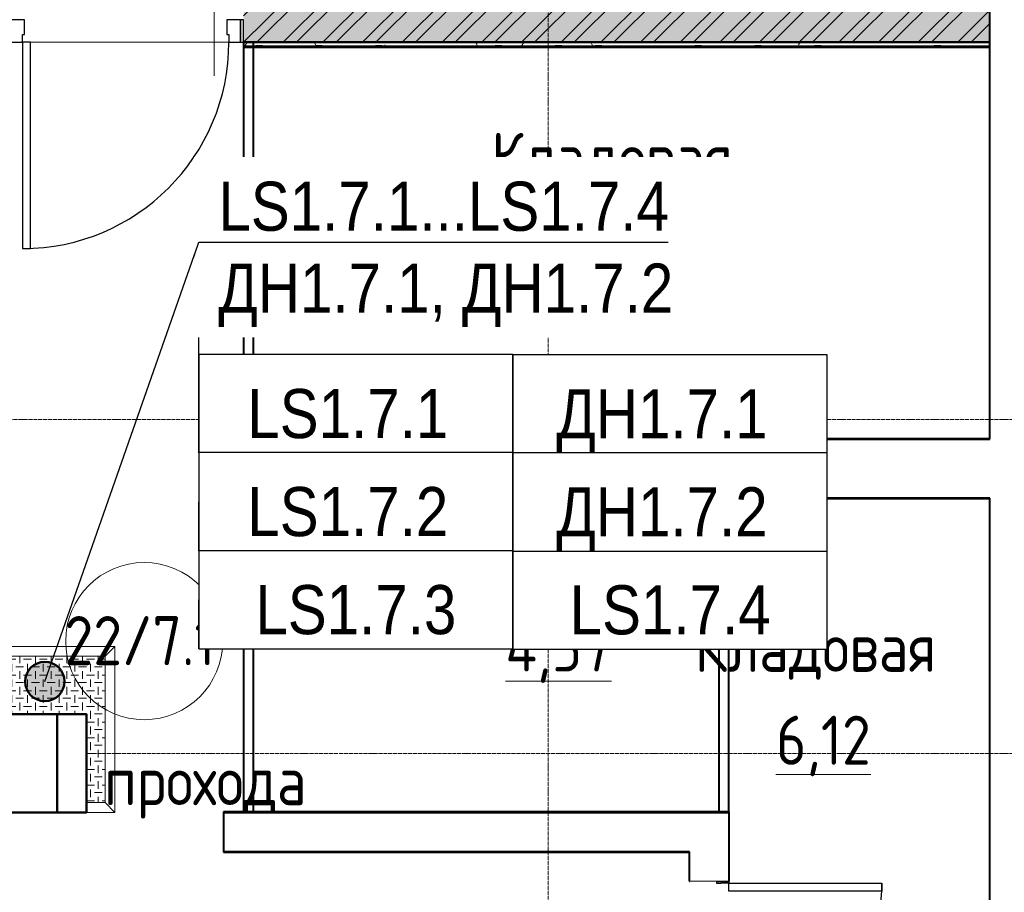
# Model space of a CAD drawing. Header units: millimetres. Extents: x -290 to 116110, y -2975 to 80225.
# Tile 189 of 247: x 56100 to 61113, y 56954 to 61396. Entities that reach past the tile are written whole.
import ezdxf
from ezdxf import colors
from ezdxf.entities.mleader import LeaderData, LeaderLine
from ezdxf.enums import TextEntityAlignment as Align
from ezdxf.math import Vec2, Vec3

# ---------------------------------------------------------------- set-up
doc = ezdxf.new("R2018")
doc.units = ezdxf.units.MM
doc.set_wipeout_variables(frame=1)
doc.linetypes.add('ADSK_Линия сетки', pattern=[25, 20, -2.5, 0, -2.5])
doc.linetypes.add('CONTINOUS', pattern=[0])
for name, color, linetype, lineweight in [('Двери', 7, 'Continuous', 18), ('Каркас несущий', 7, 'Continuous', 18), ('Каркас_Импост', 7, 'Continuous', 30), ('КИП_выноска', 6, 'Continuous', 25), ('КИП_прибор', 140, 'Continuous', 50), ('Марки помещений', 7, 'Continuous', 20), ('Монтажный зазор', 7, 'Continuous', 30), ('Окна', 7, 'Continuous', 18), ('Оси', 7, 'Continuous', 9), ('Панель', 7, 'Continuous', 30), ('Перекрытия', 7, 'Continuous', 18), ('Размеры', 7, 'Continuous', 9), ('Стены разрез', 7, 'Continuous', 40), ('Стены штриховка', 7, 'Continuous', 40)]:
    doc.layers.add(name, color=color, linetype=linetype, lineweight=lineweight)
doc.styles.add('Arial', font='arial.ttf', dxfattribs={"width": 0.85, "height": 350})
doc.styles.add('Arial_2', font='arial.ttf', dxfattribs={"width": 0.9, "height": 250})
doc.styles.add('GOST 2.304', font='simplex.shx', dxfattribs={"width": 0.65, "oblique": 15})
doc.styles.add('GOST Common', font='GOST_Common.ttf', dxfattribs={"width": 0.9, "height": 250})
doc.styles.get("Standard").update_dxf_attribs({"font": 'arial.ttf'})
doc.dimstyles.new('ADSK_Основной_2_5_мм_Округление_до_5_мм', dxfattribs={"dimscale": 304.8, "dimtxt": 255.06485, "dimasz": 0.463911, "dimexe": 0.492126, "dimexo": 0.492126, "dimgap": 0.098425, "dimtad": 1, "dimdec": 0, "dimrnd": 5, "dimdsep": 46, "dimtxsty": 'Arial_2', "dimblk1": 'OBLIQUE', "dimblk2": 'OBLIQUE', "dimsah": 1, "dimcen": 0.09, "dimdle": 0.492126, "dimazin": 2, "dimtfac": 1, "dimtdec": 4, "dimtix": 1, "dimtmove": 0, "dimatfit": 3, "dimfxl": 1, "dimtvp": 1, "dimtfill": 1, "dimtolj": 1, "dimtzin": 0, "dimlwd": 20, "dimlwe": 20, "dimarcsym": 2})

# ---------------------------------------------------------------- blocks, each defined once
blk = doc.blocks.new('101_Дверь_Однопольная - _ПЧ_800х2000_Кладовая_Л-4171007-B2_-11_400__На лист секция 4_-11_400')
at = {"layer": 'Каркас_Импост', "color": 253, "true_color": 0xaaaaaa}
for p, q in [((-420, 25), (-430, 25)), ((-430, 25), (-430, -35)), ((-420, -15), (-420, 25)), ((430, 25), (420, 25)), ((420, 25), (420, -15)), ((430, -35), (430, 25)), ((-430, -35), (-419, -35)), ((-419, -15), (-420, -15)), ((-419, -35), (-419, -15)), ((420, -15), (419, -15)), ((419, -15), (419, -35)), ((419, -35), (430, -35))]:
    blk.add_line(p, q, dxfattribs=at)
at = {"layer": 'Монтажный зазор', "color": 253, "true_color": 0xaaaaaa}
for p, q in [((-430, 25), (-431, 25)), ((-431, 25), (-431, -35)), ((-430, -35), (-430, 25)), ((431, 25), (430, 25)), ((430, 25), (430, -35)), ((431, -35), (431, 25)), ((-431, -35), (-430, -35)), ((430, -35), (431, -35))]:
    blk.add_line(p, q, dxfattribs=at)
at = {"layer": 'Панель', "color": 253, "true_color": 0xaaaaaa}
for p, q in [((420, 865), (380, 865)), ((380, 865), (380, 25)), ((420, 25), (420, 865)), ((380, 25), (420, 25))]:
    blk.add_line(p, q, dxfattribs=at)
blk.add_arc((420, 25), 840, 90, 180, dxfattribs=at)
blk = doc.blocks.new('101_Дверь_Однопольная - _ПЧ_800х2000_Кладовая_Пр-4171002-B2_-11_400__На лист секция 4_-11_400')
at = {"layer": 'Каркас_Импост', "color": 253, "true_color": 0xaaaaaa}
for p, q in [((-430, 25), (-420, 25)), ((-430, -35), (-430, 25)), ((-420, 25), (-420, -15)), ((420, 25), (430, 25)), ((420, -15), (420, 25)), ((430, 25), (430, -35)), ((-419, -35), (-430, -35)), ((-420, -15), (-419, -15)), ((-419, -15), (-419, -35)), ((419, -15), (420, -15)), ((419, -35), (419, -15)), ((430, -35), (419, -35))]:
    blk.add_line(p, q, dxfattribs=at)
at = {"layer": 'Монтажный зазор', "color": 253, "true_color": 0xaaaaaa}
for p, q in [((-431, 25), (-430, 25)), ((-431, -35), (-431, 25)), ((-430, 25), (-430, -35)), ((430, -35), (430, 25)), ((430, 25), (431, 25)), ((431, 25), (431, -35)), ((-430, -35), (-431, -35)), ((431, -35), (430, -35))]:
    blk.add_line(p, q, dxfattribs=at)
at = {"layer": 'Панель', "color": 253, "true_color": 0xaaaaaa}
for p, q in [((-420, 865), (-380, 865)), ((-420, 25), (-420, 865)), ((-380, 865), (-380, 25)), ((-380, 25), (-420, 25))]:
    blk.add_line(p, q, dxfattribs=at)
blk.add_arc((-420, 25), 840, 0, 90, dxfattribs=at)
blk = doc.blocks.new('101_Дверь_Однопольная - _ПЧ_740х2100_Кладовая_Пр-3601929-B2_-11_400__На лист секция 4_-11_400')
at = {"layer": 'Каркас_Импост', "color": 253, "true_color": 0xaaaaaa}
for p, q in [((-400, 100), (-390, 100)), ((-400, 40), (-400, 100)), ((-390, 100), (-390, 60)), ((-390, 60), (-389, 60)), ((-389, 60), (-389, 40)), ((389, 60), (390, 60)), ((389, 40), (389, 60)), ((390, 100), (400, 100)), ((390, 60), (390, 100)), ((400, 100), (400, 40)), ((-389, 40), (-400, 40)), ((400, 40), (389, 40))]:
    blk.add_line(p, q, dxfattribs=at)
at = {"layer": 'Монтажный зазор', "color": 253, "true_color": 0xaaaaaa}
for p, q in [((-401, 100), (-400, 100)), ((-401, 40), (-401, 100)), ((-400, 100), (-400, 40)), ((400, 40), (400, 100)), ((400, 100), (401, 100)), ((401, 100), (401, 40)), ((-400, 40), (-401, 40)), ((401, 40), (400, 40))]:
    blk.add_line(p, q, dxfattribs=at)
at = {"layer": 'Панель', "color": 253, "true_color": 0xaaaaaa}
for p, q in [((-390, 880), (-350, 880)), ((-390, 100), (-390, 880)), ((-350, 880), (-350, 100)), ((-350, 100), (-390, 100))]:
    blk.add_line(p, q, dxfattribs=at)
blk.add_arc((-390, 100), 780, 0, 90, dxfattribs=at)
blk = doc.blocks.new('101_Дверь_Однопольная - _ПЧ_Мет_1000х2000_Блок кладовых_EI60_Л-4470887-B2_-11_400__На лист секция 4_-11_400')
at = {"layer": 'Каркас_Импост', "color": 253, "true_color": 0xaaaaaa}
for p, q in [((-525, 125), (-585, 125)), ((-585, 125), (-585, 10)), ((-525, 85), (-525, 125)), ((585, 125), (525, 125)), ((525, 125), (525, 85)), ((585, 10), (585, 125)), ((-515, 85), (-525, 85)), ((-515, 10), (-515, 85)), ((525, 85), (515, 85)), ((515, 85), (515, 10)), ((-585, 10), (-515, 10)), ((515, 10), (585, 10))]:
    blk.add_line(p, q, dxfattribs=at)
at = {"layer": 'Монтажный зазор', "color": 253, "true_color": 0xaaaaaa}
for p, q in [((-585, 125), (-600, 125)), ((-600, 125), (-600, 10)), ((-585, 10), (-585, 125)), ((600, 125), (585, 125)), ((585, 125), (585, 10)), ((600, 10), (600, 125)), ((-600, 10), (-585, 10)), ((585, 10), (600, 10))]:
    blk.add_line(p, q, dxfattribs=at)
at = {"layer": 'Панель', "color": 253, "true_color": 0xaaaaaa}
for p, q in [((525, 1175), (485, 1175)), ((485, 1175), (485, 125)), ((525, 125), (525, 1175)), ((485, 125), (525, 125))]:
    blk.add_line(p, q, dxfattribs=at)
blk.add_arc((525, 125), 1050, 90, 180, dxfattribs=at)
blk = doc.blocks.new('105_Приямок_C крышкой - 600х800-3682833-B2_-11_400__На лист секция 4_-11_400')
at = {"layer": 'Каркас несущий', "lineweight": 9, "true_color": 0xd2d2d2}
h = blk.add_hatch(dxfattribs=at)
h.set_pattern_fill('FP_4', color=254, style=0, pattern_type=2)
h.set_pattern_definition([(180, (-42.23, -380), (5e-14, 400), [40, -360]), (180, (-122.23, -380), (5e-14, 400), [40, -360]), (180, (-202.23, -380), (5e-14, 400), [40, -360]), (180, (-282.23, -380), (5e-14, 400), [40, -360]), (180, (-362.23, -380), (5e-14, 400), [37.77, -362.23]), (270, (-100, -360), (400, 2e-14), [40, -360]), (270, (-180, -360), (400, 2e-14), [40, -360]), (270, (-260, -360), (400, 2e-14), [40, -360]), (270, (-340, -360), (400, 2e-14), [40, -360]), (270, (-20, -360), (400, 2e-14), [40, -360]), (180, (0, -340), (5e-14, 400), [40, -360]), (180, (-80, -340), (5e-14, 400), [40, -360]), (180, (-160, -340), (5e-14, 400), [40, -360]), (180, (-240, -340), (5e-14, 400), [40, -360]), (180, (-320, -340), (5e-14, 400), [40, -360]), (270, (-57.77, -320), (400, 2e-14), [40, -360]), (270, (-137.77, -320), (400, 2e-14), [40, -360]), (270, (-217.77, -320), (400, 2e-14), [40, -360]), (270, (-297.77, -320), (400, 2e-14), [40, -360]), (270, (-377.77, -320), (400, 2e-14), [40, -360]), (180, (-42.23, -300), (5e-14, 400), [40, -360]), (180, (-122.23, -300), (5e-14, 400), [40, -360]), (180, (-202.23, -300), (5e-14, 400), [40, -360]), (180, (-282.23, -300), (5e-14, 400), [40, -360]), (180, (-362.23, -300), (5e-14, 400), [37.77, -362.23]), (270, (-100, -280), (400, 2e-14), [40, -360]), (270, (-180, -280), (400, 2e-14), [40, -360]), (270, (-260, -280), (400, 2e-14), [40, -360]), (270, (-340, -280), (400, 2e-14), [40, -360]), (270, (-20, -280), (400, 2e-14), [40, -360]), (180, (0, -260), (5e-14, 400), [40, -360]), (180, (-80, -260), (5e-14, 400), [40, -360]), (180, (-160, -260), (5e-14, 400), [40, -360]), (180, (-240, -260), (5e-14, 400), [40, -360]), (180, (-320, -260), (5e-14, 400), [40, -360]), (270, (-57.77, -240), (400, 2e-14), [40, -360]), (270, (-137.77, -240), (400, 2e-14), [40, -360]), (270, (-217.77, -240), (400, 2e-14), [40, -360]), (270, (-297.77, -240), (400, 2e-14), [40, -360]), (270, (-377.77, -240), (400, 2e-14), [40, -360]), (180, (-42.23, -220), (5e-14, 400), [40, -360]), (180, (-122.23, -220), (5e-14, 400), [40, -360]), (180, (-202.23, -220), (5e-14, 400), [40, -360]), (180, (-282.23, -220), (5e-14, 400), [40, -360]), (180, (-362.23, -220), (5e-14, 400), [37.77, -362.23]), (270, (-100, -200), (400, 2e-14), [40, -360]), (270, (-180, -200), (400, 2e-14), [40, -360]), (270, (-260, -200), (400, 2e-14), [40, -360]), (270, (-340, -200), (400, 2e-14), [40, -360]), (270, (-20, -200), (400, 2e-14), [40, -360]), (180, (0, -180), (5e-14, 400), [40, -360]), (180, (-80, -180), (5e-14, 400), [40, -360]), (180, (-160, -180), (5e-14, 400), [40, -360]), (180, (-240, -180), (5e-14, 400), [40, -360]), (180, (-320, -180), (5e-14, 400), [40, -360]), (270, (-57.77, -160), (400, 2e-14), [40, -360]), (270, (-137.77, -160), (400, 2e-14), [40, -360]), (270, (-217.77, -160), (400, 2e-14), [40, -360]), (270, (-297.77, -160), (400, 2e-14), [40, -360]), (270, (-377.77, -160), (400, 2e-14), [40, -360]), (180, (-42.23, -140), (5e-14, 400), [40, -360]), (180, (-122.23, -140), (5e-14, 400), [40, -360]), (180, (-202.23, -140), (5e-14, 400), [40, -360]), (180, (-282.23, -140), (5e-14, 400), [40, -360]), (180, (-362.23, -140), (5e-14, 400), [37.77, -362.23]), (270, (-100, -120), (400, 2e-14), [40, -360]), (270, (-180, -120), (400, 2e-14), [40, -360]), (270, (-260, -120), (400, 2e-14), [40, -360]), (270, (-340, -120), (400, 2e-14), [40, -360]), (270, (-20, -120), (400, 2e-14), [40, -360]), (180, (0, -100), (5e-14, 400), [40, -360]), (180, (-80, -100), (5e-14, 400), [40, -360]), (180, (-160, -100), (5e-14, 400), [40, -360]), (180, (-240, -100), (5e-14, 400), [40, -360]), (180, (-320, -100), (5e-14, 400), [40, -360]), (270, (-57.77, -80), (400, 2e-14), [40, -360]), (270, (-137.77, -80), (400, 2e-14), [40, -360]), (270, (-217.77, -80), (400, 2e-14), [40, -360]), (270, (-297.77, -80), (400, 2e-14), [40, -360]), (270, (-377.77, -80), (400, 2e-14), [40, -360]), (180, (-42.23, -60), (5e-14, 400), [40, -360]), (180, (-122.23, -60), (5e-14, 400), [40, -360]), (180, (-202.23, -60), (5e-14, 400), [40, -360]), (180, (-282.23, -60), (5e-14, 400), [40, -360]), (180, (-362.23, -60), (5e-14, 400), [37.77, -362.23]), (270, (-100, -40), (400, 2e-14), [40, -360]), (270, (-180, -40), (400, 2e-14), [40, -360]), (270, (-260, -40), (400, 2e-14), [40, -360]), (270, (-340, -40), (400, 2e-14), [40, -360]), (270, (-20, -40), (400, 2e-14), [40, -360]), (180, (0, -20), (5e-14, 400), [40, -360]), (180, (-80, -20), (5e-14, 400), [40, -360]), (180, (-160, -20), (5e-14, 400), [40, -360]), (180, (-240, -20), (5e-14, 400), [40, -360]), (180, (-320, -20), (5e-14, 400), [40, -360]), (270, (-57.77, 0), (400, 2e-14), [40, -360]), (270, (-137.77, 0), (400, 2e-14), [40, -360]), (270, (-217.77, 0), (400, 2e-14), [40, -360]), (270, (-297.77, 0), (400, 2e-14), [40, -360]), (270, (-377.77, 0), (400, 2e-14), [40, -360])])
h.paths.add_polyline_path([(-372.5, 295), (-372.5, -295), (372.5, -295), (372.5, 295), (129.8, 295)])
at = {"layer": 'Каркас несущий', "color": 253, "true_color": 0xaaaaaa}
for p, q in [((-372.5, 295), (-377.5, 300)), ((372.5, 295), (377.5, 300)), ((-372.5, -295), (-422.5, -345)), ((372.5, -295), (422.5, -345))]:
    blk.add_line(p, q, dxfattribs=at)
at = {"layer": 'Каркас несущий', "color": 253, "lineweight": 9, "true_color": 0xaaaaaa}
for p, q in [((372.5, 295), (-372.5, 295)), ((-372.5, 295), (-372.5, -295)), ((372.5, -295), (372.5, 295)), ((-372.5, -295), (372.5, -295))]:
    blk.add_line(p, q, dxfattribs=at)
at = {"layer": 'Окна', "color": 253, "true_color": 0xaaaaaa}
for p, q in [((-422.5, -345), (-422.5, 300)), ((372.5, 295), (-372.5, 295)), ((-372.5, 295), (-372.5, -295)), ((372.5, 295), (372.5, -295)), ((422.5, 300), (422.5, -345)), ((-372.5, -295), (372.5, -295)), ((422.5, -345), (-422.5, -345))]:
    blk.add_line(p, q, dxfattribs=at)
blk = doc.blocks.new('135_SLK_GD_AR_rvt-1-B2_-11_400__На лист секция 4_-11_400')
at = {"layer": 'Стены разрез', "lineweight": 9, "true_color": 0xaaaaaa}
h = blk.add_hatch(dxfattribs=at)
h.set_pattern_fill('FP_1', color=253, style=0, pattern_type=2)
h.set_pattern_definition([(50, (0, 0), (218.6211678, -19.1267987), [22.86, -251.46]), (355, (0, 0), (-42.2918743, 229.2684153), [18.288, -201.168]), (100.451, (18.22, -1.6), (176.3310746, 210.139632), [19.428, -213.708]), (46.184, (0, 60.96), (325.29495, -50.4516404), [34.29, -377.19]), (96.636, (27.1, 56.76), (284.8830085, 296.912656), [29.142, -320.562]), (351.184, (0, 60.96), (284.8858166, 296.910704), [27.432, -301.752]), (21, (30.48, 45.72), (181.9375257, -122.7183205), [22.86, -251.46]), (326, (30.48, 45.72), (74.1622266, 221.0261817), [18.288, -201.168]), (71.451, (45.64, 35.5), (256.100348, 98.305262), [19.428, -213.708]), (37.5, (0, 0), (3.70638957, 101.46589536), [3.353, -195.377, 3.353, -200.863, -201.93]), (37.5, (0, 0), (3.70638957, 101.46589536), [-402.946, 3.353, -198.577]), (7.5, (0, 0), (80.18357624, 120.2165259), [3.353, -113.081, 3.353, -190.805, -76.962]), (7.5, (0, 0), (80.18357624, 120.2165259), [-310.591, 3.353, -73.609]), (327.5, (-67.97, 0), (162.70864647, -6.87497134), [3.353, -72.847, 3.353, -234.391, -315.468]), (327.5, (-67.97, 0), (162.70864647, -6.87497134), [-313.944, 3.353, -312.115]), (317.5, (-98.45, 0), (177.7546761, 30.511831), [3.353, -95.707, 3.353, -154.534, -224.028]), (317.5, (-98.45, 0), (177.7546761, 30.511831), [-256.946, 3.353, -220.675])])
h.paths.add_polyline_path([(-13074561.7, -9237680.3), (-13074559.7, -9237680.3), (-13074559.7, -9237430.3), (-13078359.7, -9237430.3), (-13078359.7, -9237680.3), (-13076656, -9237680.3)])
h.paths.add_polyline_path([(-13079823.6, -9237680.3), (-13079559.7, -9237680.3), (-13079559.7, -9237430.3), (-13082439.7, -9237430.3), (-13082439.7, -9237680.3), (-13079834.7, -9237680.3)])
h = blk.add_hatch(dxfattribs=at)
h.set_pattern_fill('FP_2', color=253, style=0, pattern_type=2)
h.set_pattern_definition([(45, (0, 0), (-101.0278814, 101.0278814), []), (45, (67.35, 0), (-101.0278814, 101.0278814), [])])
h.paths.add_polyline_path([(-13074561.7, -9237680.3), (-13074559.7, -9237680.3), (-13074559.7, -9237430.3), (-13078359.7, -9237430.3), (-13078359.7, -9237680.3), (-13076656, -9237680.3)])
h.paths.add_polyline_path([(-13079823.6, -9237680.3), (-13079559.7, -9237680.3), (-13079559.7, -9237430.3), (-13082439.7, -9237430.3), (-13082439.7, -9237680.3), (-13079834.7, -9237680.3)])
h = blk.add_hatch(dxfattribs=at)
h.set_pattern_fill('FP_5', color=253, style=0, pattern_type=2)
h.set_pattern_definition([(0, (0, 0), (406.4, 101.6), [33.528, -271.272, 33.528, -271.272, -1625.6]), (0, (0, 0), (406.4, 101.6), [-609.6, 33.528, -576.072, 33.528, -271.272, -711.2]), (0, (0, 0), (406.4, 101.6), [-1524, 33.528, -169.672, 33.528, -474.472]), (120, (152.4, 50.8), (-291.188181, 301.1527241), [33.528, -271.272, 33.528, -271.272, -1625.6]), (120, (152.4, 50.8), (-291.188181, 301.1527241), [-609.6, 33.528, -576.072, 33.528, -271.272, -711.2]), (120, (152.4, 50.8), (-291.188181, 301.1527241), [-1524, 33.528, -169.672, 33.528, -474.472]), (240, (203.2, 254), (-115.211819, -402.7527241), [33.528, -271.272, 33.528, -271.272, -1625.6]), (240, (203.2, 254), (-115.211819, -402.7527241), [-609.6, 33.528, -576.072, 33.528, -271.272, -711.2]), (240, (203.2, 254), (-115.211819, -402.7527241), [-1524, 33.528, -169.672, 33.528, -474.472])])
h.paths.add_polyline_path([(-13074559.7, -9237700.3), (-13074559.7, -9237680.3), (-13078359.7, -9237680.3), (-13078359.7, -9237700.3), (-13074561.7, -9237700.3)])
h.paths.add_polyline_path([(-13079559.7, -9237700.3), (-13079559.7, -9237680.3), (-13079609.7, -9237680.3), (-13079609.7, -9237700.3), (-13079589.7, -9237700.3)])
at = {"layer": 'Перекрытия', "color": 253, "true_color": 0xaaaaaa}
for p, q in [((-13079444.7, -9237680.3), (-13078434.7, -9237680.3)), ((-13078434.7, -9237680.3), (-13079444.7, -9237680.3)), ((-13074559.7, -9239700.3), (-13074559.7, -9237700.3)), ((-13078459.7, -9239580.3), (-13078459.7, -9239280.3)), ((-13078459.7, -9239280.3), (-13078359.7, -9239280.3)), ((-13078309.7, -9239280.3), (-13076159.7, -9239280.3)), ((-13076159.7, -9239280.3), (-13076159.7, -9239700.3)), ((-13078359.7, -9239580.3), (-13078459.7, -9239580.3)), ((-13076459.7, -9239580.3), (-13078309.7, -9239580.3)), ((-13076459.7, -9240000.3), (-13076459.7, -9239580.3)), ((-13076159.7, -9239700.3), (-13074559.7, -9239700.3)), ((-13075939.7, -9240000.3), (-13076459.7, -9240000.3)), ((-13074559.7, -9240000.3), (-13075889.7, -9240000.3)), ((-13074559.7, -9244600.3), (-13074559.7, -9240000.3)), ((-13078459.7, -9241600.3), (-13078359.7, -9241600.3)), ((-13078459.7, -9241800.3), (-13078459.7, -9241600.3)), ((-13078309.7, -9241600.3), (-13075939.7, -9241600.3)), ((-13075889.7, -9241600.3), (-13075889.7, -9241950.3)), ((-13076089.7, -9241800.3), (-13078459.7, -9241800.3)), ((-13076089.7, -9241950.3), (-13076089.7, -9241800.3)), ((-13075949.7, -9241950.3), (-13076089.7, -9241950.3))]:
    blk.add_line(p, q, dxfattribs=at)
at = {"layer": 'Стены разрез', "color": 253, "true_color": 0xaaaaaa}
for p, q in [((-13074559.7, -9237680.3), (-13074559.7, -9237430.3)), ((-13078359.7, -9237680.3), (-13078359.7, -9238299.3)), ((-13078359.7, -9237680.3), (-13078359.7, -9237705.3)), ((-13078309.7, -9238299.3), (-13078309.7, -9237680.3)), ((-13074561.7, -9237680.3), (-13074559.7, -9237680.3)), ((-13074559.7, -9237680.3), (-13074561.7, -9237680.3)), ((-13074559.7, -9237700.3), (-13074559.7, -9237680.3)), ((-13074559.7, -9239700.3), (-13074559.7, -9237700.3)), ((-13078359.7, -9237705.3), (-13074561.7, -9237705.3)), ((-13074561.7, -9237705.3), (-13074561.7, -9239698.3)), ((-13078359.7, -9239161.3), (-13078359.7, -9239280.3)), ((-13078309.7, -9239280.3), (-13078309.7, -9239161.3)), ((-13078459.7, -9239278.3), (-13078461.7, -9239278.3)), ((-13078461.7, -9239278.3), (-13078461.7, -9239580.3)), ((-13076157.7, -9239278.3), (-13078459.7, -9239278.3)), ((-13078459.7, -9239580.3), (-13078459.7, -9239280.3)), ((-13078459.7, -9239280.3), (-13076159.7, -9239280.3)), ((-13078359.7, -9239280.3), (-13078309.7, -9239280.3)), ((-13076159.7, -9239280.3), (-13076159.7, -9239700.3)), ((-13076157.7, -9239280.3), (-13076157.7, -9239278.3)), ((-13076157.7, -9239698.3), (-13076157.7, -9239280.3)), ((-13078461.7, -9239580.3), (-13078461.7, -9239582.3)), ((-13078461.7, -9239582.3), (-13076461.7, -9239582.3)), ((-13076461.7, -9239580.3), (-13078459.7, -9239580.3)), ((-13078359.7, -9239580.3), (-13078359.7, -9239699.3)), ((-13078309.7, -9239580.3), (-13078359.7, -9239580.3)), ((-13078309.7, -9239699.3), (-13078309.7, -9239580.3)), ((-13076459.7, -9239580.3), (-13076461.7, -9239580.3)), ((-13076461.7, -9239582.3), (-13076461.7, -9240000.3)), ((-13076459.7, -9240000.3), (-13076459.7, -9239580.3)), ((-13076159.7, -9239700.3), (-13076157.7, -9239700.3)), ((-13074561.7, -9239698.3), (-13076157.7, -9239698.3)), ((-13076157.7, -9239700.3), (-13074561.7, -9239700.3)), ((-13074561.7, -9239700.3), (-13074559.7, -9239700.3)), ((-13076461.7, -9240000.3), (-13076461.7, -9240002.3)), ((-13076461.7, -9240002.3), (-13074561.7, -9240002.3)), ((-13074561.7, -9240000.3), (-13076459.7, -9240000.3)), ((-13075889.7, -9240000.3), (-13075939.7, -9240000.3)), ((-13075939.7, -9240000.3), (-13075939.7, -9241600.3)), ((-13075889.7, -9241600.3), (-13075889.7, -9240000.3)), ((-13074559.7, -9240000.3), (-13074561.7, -9240000.3)), ((-13074561.7, -9240002.3), (-13074561.7, -9242950.3)), ((-13074559.7, -9242950.3), (-13074559.7, -9240000.3)), ((-13078359.7, -9240561.3), (-13078359.7, -9241600.3)), ((-13078309.7, -9241600.3), (-13078309.7, -9240561.3)), ((-13078459.7, -9241598.3), (-13078461.7, -9241598.3)), ((-13078461.7, -9241598.3), (-13078461.7, -9241800.3)), ((-13075887.7, -9241598.3), (-13078459.7, -9241598.3)), ((-13078459.7, -9241800.3), (-13078459.7, -9241600.3)), ((-13078459.7, -9241600.3), (-13075889.7, -9241600.3)), ((-13078359.7, -9241600.3), (-13078309.7, -9241600.3)), ((-13075939.7, -9241600.3), (-13075889.7, -9241600.3)), ((-13075889.7, -9241600.3), (-13075889.7, -9241950.3)), ((-13075887.7, -9241600.3), (-13075887.7, -9241598.3)), ((-13075887.7, -9241950.3), (-13075887.7, -9241600.3)), ((-13078461.7, -9241800.3), (-13078461.7, -9241802.3)), ((-13078461.7, -9241802.3), (-13076091.7, -9241802.3)), ((-13076089.7, -9241800.3), (-13078459.7, -9241800.3)), ((-13076091.7, -9241802.3), (-13076091.7, -9241950.3)), ((-13076089.7, -9241802.3), (-13076089.7, -9241800.3)), ((-13076089.7, -9241950.3), (-13076089.7, -9241802.3)), ((-13076091.7, -9241950.3), (-13076089.7, -9241950.3)), ((-13075889.7, -9241950.3), (-13075887.7, -9241950.3))]:
    blk.add_line(p, q, dxfattribs=at)
at = {"layer": 'Стены штриховка', "color": 253, "true_color": 0xaaaaaa}
for p, q in [((-13078359.7, -9237680.3), (-13078309.7, -9237680.3)), ((-13078309.7, -9237680.3), (-13078359.7, -9237680.3)), ((-13078309.7, -9237680.3), (-13078359.7, -9237680.3)), ((-13078359.7, -9237700.3), (-13074561.7, -9237700.3)), ((-13078309.7, -9237680.3), (-13074561.7, -9237680.3)), ((-13074561.7, -9237680.3), (-13078309.7, -9237680.3)), ((-13074561.7, -9237700.3), (-13074559.7, -9237700.3))]:
    blk.add_line(p, q, dxfattribs=at)
at = {"layer": 'Двери', "color": 253, "lineweight": 18, "true_color": 0xaaaaaa}
for name, p, rotation in [('101_Дверь_Однопольная - _ПЧ_Мет_1000х2000_Блок кладовых_EI60_Л-4470887-B2_-11_400__На лист секция 4_-11_400', (-13078959.7, -9237555.3), 180), ('101_Дверь_Однопольная - _ПЧ_800х2000_Кладовая_Л-4171007-B2_-11_400__На лист секция 4_-11_400', (-13078334.7, -9238730.3), 269.9999999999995), ('101_Дверь_Однопольная - _ПЧ_800х2000_Кладовая_Пр-4171002-B2_-11_400__На лист секция 4_-11_400', (-13078334.7, -9240130.3), 269.9999999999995), ('101_Дверь_Однопольная - _ПЧ_740х2100_Кладовая_Пр-3601929-B2_-11_400__На лист секция 4_-11_400', (-13075989.7, -9242351.3), 269.9999999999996)]:
    blk.add_blockref(name, p, dxfattribs=dict(at, rotation=rotation))
at = {"layer": 'Окна', "color": 253, "lineweight": 18, "true_color": 0xaaaaaa, "rotation": 90.00000000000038}
blk.add_blockref('105_Приямок_C крышкой - 600х800-3682833-B2_-11_400__На лист секция 4_-11_400', (-13079359.7, -9241177.8), dxfattribs=at)
blk = doc.blocks.new('ADSK_Марка_Помещение_ДваЗначения - Номер Имя-619306-B2_-11_400__На лист секция 4_-11_400')
at = {"layer": 'Марки помещений'}
blk.add_circle((0, 0), 4, dxfattribs=at)
blk = doc.blocks.new('_Oblique')
at = {"color": 0, "linetype": 'ByBlock', "lineweight": -2}
blk.add_line((-0.5, -0.5), (0.5, 0.5), dxfattribs=at)
blk = doc.blocks.new('*D351')
at = {"layer": 'Defpoints', "color": 0, "transparency": 16777216}
for p in [(56703.1, 64411.9), (56703.1, 64311.9), (55003.1, 60039.4)]:
    blk.add_point(p, dxfattribs=at)
at = {"layer": 'Размеры', "color": 0, "lineweight": 20, "transparency": 16777216}
for p, q in [((55003.1, 60189.4), (55003.1, 64461.9)), ((54853.1, 64311.9), (56853.1, 64311.9)), ((56703.1, 64261.9), (56703.1, 64161.9))]:
    blk.add_line(p, q, dxfattribs=at)
at = {"layer": 'Размеры', "color": 0, "lineweight": 20, "transparency": 16777216, "xscale": 141.4, "yscale": 141.4, "zscale": 141.4, "rotation": 180}
blk.add_blockref('_Oblique', (55003.1, 64311.9), dxfattribs=at)
at = {"layer": 'Размеры', "color": 0, "lineweight": 20, "transparency": 16777216, "xscale": 141.4, "yscale": 141.4, "zscale": 141.4}
blk.add_blockref('_Oblique', (56703.1, 64311.9), dxfattribs=at)
at = {"layer": 'Размеры', "color": 0, "lineweight": 20, "transparency": 16777216, "insert": (55853.1, 64469.5), "char_height": 250, "width": 828.765, "attachment_point": 5, "style": 'Arial_2', "bg_fill": 3, "box_fill_scale": 1.1, "bg_fill_color": 256, "bg_fill_true_color": 13158600, "bg_fill_transparency": 0}
blk.add_mtext('\\A1;1700', dxfattribs=at)
blk = doc.blocks.new('*U335')
at = {"linetype": 'Continuous'}
blk.add_wipeout([(-2.5, -2.5), (-2.5, 2.5), (2.5, 2.5), (2.5, -2.5)], dxfattribs=at)
at = {"color": 0, "linetype": 'Continuous'}
for points in [[(-2.5, -2.5), (2.5, -2.5), (2.5, 2.5), (-2.5, 2.5)], [(-2.5, -2.5), (2.5, -2.5), (2.5, -1), (-2.5, -1)]]:
    blk.add_lwpolyline(points, close=True, dxfattribs=at)
blk = doc.blocks.new('Датчик')
h = blk.add_hatch(color=0)
h.dxf.hatch_style = 1
h.paths.add_polyline_path([(-1, 0, 1), (1, 0, 1)])
at = {"color": 0}
blk.add_circle((0, 0), 1, dxfattribs=at)
at = {"color": 0, "linetype": 'CONTINOUS', "lineweight": 25, "style": 'GOST 2.304', "width": 0.85, "flags": 1}
blk.add_attdef('ИМЯ', (-2.816, 1.555), '', height=2.5, dxfattribs=at)
blk = doc.blocks.new('*U340')
at = {"color": 0, "linetype": 'Continuous', "lineweight": 30, "ltscale": 75, "width": 0.85, "flags": 104}
blk.add_attdef('ПРИМЕЧАНИЕ_1', text='', height=2.5, dxfattribs=at).set_placement((8, -4.61), align=Align.BOTTOM_CENTER)
at = {"color": 0, "lineweight": 30, "width": 0.85, "flags": 104}
blk.add_attdef('ПРИМЕЧАНИЕ_2', text='', height=2.5, dxfattribs=at).set_placement((8, -15.751), align=Align.BOTTOM_CENTER)
at = {"color": 0, "lineweight": 30, "style": 'GOST 2.304', "width": 0.85}
for tag, p in [('ИМЯ_КАБЕЛЯ_2', (8, -15.721)), ('ИМЯ_КАБЕЛЯ_3', (8, -20.721)), ('ИМЯ_КАБЕЛЯ_4', (8, -25.721)), ('ИМЯ_КАБЕЛЯ_5', (8, -30.721)), ('ИМЯ_КАБЕЛЯ_6', (8, -35.721)), ('ИМЯ_КАБЕЛЯ_7', (8, -40.721)), ('ИМЯ_КАБЕЛЯ_8', (8, -45.721)), ('ИМЯ_КАБЕЛЯ_9', (8, -50.721))]:
    blk.add_attdef(tag, text='', height=2.5, dxfattribs=at).set_placement(p, align=Align.BOTTOM_CENTER)
at = {"linetype": 'Continuous'}
blk.add_wipeout([(0, -5.721), (16, -5.721), (16, -10.721), (0, -10.721)], dxfattribs=at)
at = {"color": 0}
blk.add_line((0, -10.721), (0, 0), dxfattribs=at)
at = {"color": 0, "linetype": 'Continuous'}
blk.add_lwpolyline([(0, -10.721), (16, -10.721), (16, -5.721), (0, -5.721)], close=True, dxfattribs=at)
at = {"color": 0, "lineweight": 30, "style": 'GOST 2.304', "width": 0.85}
blk.add_attdef('ИМЯ_КАБЕЛЯ_1', text='', height=2.5, dxfattribs=at).set_placement((8, -10.721), align=Align.BOTTOM_CENTER)
blk = doc.blocks.new('_None')
blk = doc.blocks.new('*U339')
at = {"color": 0, "linetype": 'Continuous', "lineweight": 30, "ltscale": 75, "width": 0.85, "flags": 104}
blk.add_attdef('ПРИМЕЧАНИЕ_1', text='', height=2.5, dxfattribs=at).set_placement((8, 3.611), align=Align.BOTTOM_CENTER)
at = {"color": 0, "lineweight": 30, "width": 0.85, "flags": 104}
blk.add_attdef('ПРИМЕЧАНИЕ_2', text='', height=2.5, dxfattribs=at).set_placement((8, -7.53), align=Align.BOTTOM_CENTER)
at = {"color": 0, "lineweight": 30, "style": 'GOST 2.304', "width": 0.85}
for tag, p in [('ИМЯ_КАБЕЛЯ_2', (8, -7.5)), ('ИМЯ_КАБЕЛЯ_3', (8, -12.5)), ('ИМЯ_КАБЕЛЯ_4', (8, -17.5)), ('ИМЯ_КАБЕЛЯ_5', (8, -22.5)), ('ИМЯ_КАБЕЛЯ_6', (8, -27.5)), ('ИМЯ_КАБЕЛЯ_7', (8, -32.5)), ('ИМЯ_КАБЕЛЯ_8', (8, -37.5)), ('ИМЯ_КАБЕЛЯ_9', (8, -42.5))]:
    blk.add_attdef(tag, text='', height=2.5, dxfattribs=at).set_placement(p, align=Align.BOTTOM_CENTER)
at = {"linetype": 'Continuous'}
blk.add_wipeout([(0, 2.5), (16, 2.5), (16, -2.5), (0, -2.5)], dxfattribs=at)
at = {"color": 0}
blk.add_line((0, -2.5), (0, 0), dxfattribs=at)
at = {"color": 0, "linetype": 'Continuous'}
blk.add_lwpolyline([(0, -2.5), (16, -2.5), (16, 2.5), (0, 2.5)], close=True, dxfattribs=at)
at = {"color": 0, "lineweight": 30, "style": 'GOST 2.304', "width": 0.85}
blk.add_attdef('ИМЯ_КАБЕЛЯ_1', text='', height=2.5, dxfattribs=at).set_placement((8, -2.5), align=Align.BOTTOM_CENTER)
blk = doc.blocks.new('A$Cc005853f')
at = {"layer": 'Оси', "color": 253, "linetype": 'ADSK_Линия сетки', "true_color": 0xaaaaaa}
for p, q in [((56703.1, 2607.6), (56703.1, 76892.4)), ((96019.7, 58439.4), (2670.7, 58439.4)), ((96019.7, 56739.4), (2670.9, 56739.4))]:
    blk.add_line(p, q, dxfattribs=at)
at = {"lineweight": 5}
blk.add_blockref('135_SLK_GD_AR_rvt-1-B2_-11_400__На лист секция 4_-11_400', (13133512.8, 9298039.8), dxfattribs=at)
at = {"layer": 'Марки помещений', "xscale": 99.99999999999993, "yscale": 99.99999999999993, "zscale": 99.99999999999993}
blk.add_blockref('ADSK_Марка_Помещение_ДваЗначения - Номер Имя-619306-B2_-11_400__На лист секция 4_-11_400', (54647.2, 57311.1), dxfattribs=at)
at = {"layer": 'Марки помещений', "lineweight": 9, "char_height": 250, "attachment_point": 1, "style": 'GOST Common'}
for s, insert, width in [('Кладовая', (56413.7, 59899.8), 1623.417), ('\\L6,67', (56803.4, 59426.6), 678.228), ('Кладовая', (56104.8, 57880.1), 1623.417), ('22/7.1', (54241.3, 57438.8), 995.696), ('\\L4,57', (56485.9, 57406.9), 699.873), ('Кладовая', (57450.3, 57404.8), 1623.417), ('\\L6,12', (57863.8, 56931.7), 620.506), ('Зона', (53692.5, 56726), 815.316), ('прохода', (54442.6, 56726), 1385.316)]:
    blk.add_mtext(s, dxfattribs=dict(at, insert=insert, width=width))
at = {"layer": 'Размеры', "lineweight": 20}
dim = blk.add_linear_dim(base=(56703.1, 64311.9), p1=(55003.1, 60039.4), p2=(56703.1, 64411.9), dimstyle='ADSK_Основной_2_5_мм_Округление_до_5_мм', override={"dimpost": '<>', "dimfxl": 4691.263651}, dxfattribs=at)
dim.commit()
dim.dimension.update_dxf_attribs({"geometry": '*D351', "text_midpoint": (55853.1, 64469.5)})

msp = doc.modelspace()

# ---------------------------------------------------------------- block references
msp.add_blockref('A$Cc005853f', (2087, 921.7))

# ---------------------------------------------------------------- next in the draw order: block references
at = {"layer": 'КИП_выноска'}
ref = msp.add_blockref('*U340', (57011.8, 60263.3), dxfattribs=dict(at, xscale=100, yscale=100, zscale=100))
lines = msp.add_mtext('\\W0.8500;', dxfattribs={"layer": '0', "color": 0, "linetype": 'Continuous', "lineweight": 30, "ltscale": 75, "insert": (57811.8, 59802.3), "char_height": 2.5, "attachment_point": 1})
ref.add_attrib('ПРИМЕЧАНИЕ_1', '', (57811.8, 59802.3), dxfattribs={"flags": 104}).embed_mtext(lines)
ref.add_attrib('ИМЯ_КАБЕЛЯ_1', 'LS1.7.1 ', dxfattribs={"layer": '0', "color": 0, "lineweight": 30, "height": 250, "style": 'Arial', "width": 0.85}).set_placement((57811.8, 59191.2), align=Align.BOTTOM_CENTER)
lines = msp.add_mtext('\\W0.8500;', dxfattribs={"layer": '0', "color": 0, "lineweight": 30, "insert": (57811.8, 58688.2), "char_height": 2.5, "attachment_point": 1})
ref.add_attrib('ПРИМЕЧАНИЕ_2', '', (57811.8, 58688.2), dxfattribs={"flags": 104}).embed_mtext(lines)
at = {"layer": 'КИП_прибор', "linetype": 'Continuous', "xscale": 100, "yscale": 100, "zscale": 100}
msp.add_blockref('Датчик', (56228.3, 58027.2), dxfattribs=at)
at = {"layer": 'КИП_прибор', "linetype": 'ByBlock', "xscale": 100, "yscale": 100, "zscale": 100, "rotation": 90}
msp.add_blockref('*U335', (56190.1, 57611.2), dxfattribs=at)

# ---------------------------------------------------------------- next in the draw order: leaders
at = {"layer": 'КИП_выноска'}
ml = msp.add_multileader_mtext('Standard', dxfattribs=at)
ml.set_content('LS1.7.1...LS1.7.4\\PДН1.7.1, ДН1.7.2', color=256, style='Arial')
ml.set_leader_properties(color=256, linetype='ByLayer', lineweight=-1)
ml.set_arrow_properties(name='NONE')
ml.build(insert=Vec2(0, 0))
ml.multileader.update_dxf_attribs({"has_dogleg": 0, "text_left_attachment_type": 6, "text_right_attachment_type": 6, "dogleg_length": 0.5, "arrow_head_size": 300})
ctx = ml.context
ctx.base_point, ctx.char_height, ctx.arrow_head_size, ctx.landing_gap_size, ctx.plane_origin = Vec3(57011.8, 60263.3), 250, 300, 100, Vec3(57556.9, 57711.1)
ctx.left_attachment, ctx.right_attachment = 6, 6
notes = []
notes.append((ctx, [(0, (1, 1, 0), (57011.3, 60263.3), (1, 0), 0.5, [(0, [(56228.3, 58027.2)], 0, [])])]))
ctx.mtext.insert, ctx.mtext.width, ctx.mtext.flow_direction = Vec3(57111.8, 60571.6), 3078.848, 5
ctx.mtext.has_bg_fill, ctx.mtext.bg_color, ctx.mtext.bg_scale_factor, ctx.mtext.bg_transparency, ctx.mtext.use_window_bg_color = 1, -1027028792, 1.5, 0, 1
for ctx, leaders in notes:
    for number, flags, end, landing, length, lines in leaders:
        leader = LeaderData()
        leader.index, (leader.has_last_leader_line, leader.has_dogleg_vector, leader.attachment_direction) = number, flags
        leader.last_leader_point, leader.dogleg_vector, leader.dogleg_length = Vec3(end), Vec3(landing), length
        for number, points, colour, breaks in lines:
            line = LeaderLine()
            line.index, line.vertices, line.color, line.breaks = number, Vec3.list(points), colors.encode_raw_color(colour), breaks
            leader.lines.append(line)
        ctx.leaders.append(leader)

# ---------------------------------------------------------------- next in the draw order: block references
ref = msp.add_blockref('*U339', (57011.8, 58942.3), dxfattribs=dict(at, xscale=100, yscale=100, zscale=100))
lines = msp.add_mtext('\\W0.8500;', dxfattribs={"layer": '0', "color": 0, "linetype": 'Continuous', "lineweight": 30, "ltscale": 75, "insert": (57811.8, 59303.3), "char_height": 2.5, "attachment_point": 1})
ref.add_attrib('ПРИМЕЧАНИЕ_1', '', (57811.8, 59303.3), dxfattribs={"flags": 104}).embed_mtext(lines)
ref.add_attrib('ИМЯ_КАБЕЛЯ_1', 'LS1.7.2 ', dxfattribs={"layer": '0', "color": 0, "lineweight": 30, "height": 250, "style": 'Arial', "width": 0.85}).set_placement((57811.8, 58692.3), align=Align.BOTTOM_CENTER)
lines = msp.add_mtext('\\W0.8500;', dxfattribs={"layer": '0', "color": 0, "lineweight": 30, "insert": (57811.8, 58189.3), "char_height": 2.5, "attachment_point": 1})
ref.add_attrib('ПРИМЕЧАНИЕ_2', '', (57811.8, 58189.3), dxfattribs={"flags": 104}).embed_mtext(lines)

# ---------------------------------------------------------------- next in the draw order: block references
ref = msp.add_blockref('*U339', (57011.8, 58443.3), dxfattribs=dict(at, xscale=100, yscale=100, zscale=100))
lines = msp.add_mtext('\\W0.8500;', dxfattribs={"layer": '0', "color": 0, "linetype": 'Continuous', "lineweight": 30, "ltscale": 75, "insert": (57811.8, 58804.3), "char_height": 2.5, "attachment_point": 1})
ref.add_attrib('ПРИМЕЧАНИЕ_1', '', (57811.8, 58804.3), dxfattribs={"flags": 104}).embed_mtext(lines)
ref.add_attrib('ИМЯ_КАБЕЛЯ_1', 'LS1.7.3', dxfattribs={"layer": '0', "color": 0, "lineweight": 30, "height": 250, "style": 'Arial', "width": 0.85}).set_placement((57811.8, 58193.3), align=Align.BOTTOM_CENTER)
lines = msp.add_mtext('\\W0.8500;', dxfattribs={"layer": '0', "color": 0, "lineweight": 30, "insert": (57811.8, 57690.3), "char_height": 2.5, "attachment_point": 1})
ref.add_attrib('ПРИМЕЧАНИЕ_2', '', (57811.8, 57690.3), dxfattribs={"flags": 104}).embed_mtext(lines)

# ---------------------------------------------------------------- next in the draw order: block references
ref = msp.add_blockref('*U339', (58611.8, 58442.3), dxfattribs=dict(at, xscale=100, yscale=100, zscale=100))
lines = msp.add_mtext('\\W0.8500;', dxfattribs={"layer": '0', "color": 0, "linetype": 'Continuous', "lineweight": 30, "ltscale": 75, "insert": (59411.8, 58803.3), "char_height": 2.5, "attachment_point": 1})
ref.add_attrib('ПРИМЕЧАНИЕ_1', '', (59411.8, 58803.3), dxfattribs={"flags": 104}).embed_mtext(lines)
ref.add_attrib('ИМЯ_КАБЕЛЯ_1', 'LS1.7.4', dxfattribs={"layer": '0', "color": 0, "lineweight": 30, "height": 250, "style": 'Arial', "width": 0.85}).set_placement((59411.8, 58192.3), align=Align.BOTTOM_CENTER)
lines = msp.add_mtext('\\W0.8500;', dxfattribs={"layer": '0', "color": 0, "lineweight": 30, "insert": (59411.8, 57689.3), "char_height": 2.5, "attachment_point": 1})
ref.add_attrib('ПРИМЕЧАНИЕ_2', '', (59411.8, 57689.3), dxfattribs={"flags": 104}).embed_mtext(lines)

# ---------------------------------------------------------------- next in the draw order: block references
ref = msp.add_blockref('*U339', (58611.8, 59440.2), dxfattribs=dict(at, xscale=100, yscale=100, zscale=100))
lines = msp.add_mtext('\\W0.8500;', dxfattribs={"layer": '0', "color": 0, "linetype": 'Continuous', "lineweight": 30, "ltscale": 75, "insert": (59411.8, 59801.3), "char_height": 2.5, "attachment_point": 1})
ref.add_attrib('ПРИМЕЧАНИЕ_1', '', (59411.8, 59801.3), dxfattribs={"flags": 104}).embed_mtext(lines)
ref.add_attrib('ИМЯ_КАБЕЛЯ_1', 'ДН1.7.1 ', dxfattribs={"layer": '0', "color": 0, "lineweight": 30, "height": 250, "style": 'Arial', "width": 0.85}).set_placement((59411.8, 59190.2), align=Align.BOTTOM_CENTER)
lines = msp.add_mtext('\\W0.8500;', dxfattribs={"layer": '0', "color": 0, "lineweight": 30, "insert": (59411.8, 58687.2), "char_height": 2.5, "attachment_point": 1})
ref.add_attrib('ПРИМЕЧАНИЕ_2', '', (59411.8, 58687.2), dxfattribs={"flags": 104}).embed_mtext(lines)

# ---------------------------------------------------------------- next in the draw order: block references
ref = msp.add_blockref('*U339', (58611.8, 58941.2), dxfattribs=dict(at, xscale=100, yscale=100, zscale=100))
lines = msp.add_mtext('\\W0.8500;', dxfattribs={"layer": '0', "color": 0, "linetype": 'Continuous', "lineweight": 30, "ltscale": 75, "insert": (59411.8, 59302.3), "char_height": 2.5, "attachment_point": 1})
ref.add_attrib('ПРИМЕЧАНИЕ_1', '', (59411.8, 59302.3), dxfattribs={"flags": 104}).embed_mtext(lines)
ref.add_attrib('ИМЯ_КАБЕЛЯ_1', 'ДН1.7.2 ', dxfattribs={"layer": '0', "color": 0, "lineweight": 30, "height": 250, "style": 'Arial', "width": 0.85}).set_placement((59411.8, 58691.2), align=Align.BOTTOM_CENTER)
lines = msp.add_mtext('\\W0.8500;', dxfattribs={"layer": '0', "color": 0, "lineweight": 30, "insert": (59411.8, 58188.2), "char_height": 2.5, "attachment_point": 1})
ref.add_attrib('ПРИМЕЧАНИЕ_2', '', (59411.8, 58188.2), dxfattribs={"flags": 104}).embed_mtext(lines)

doc.saveas('drawing.dxf')
